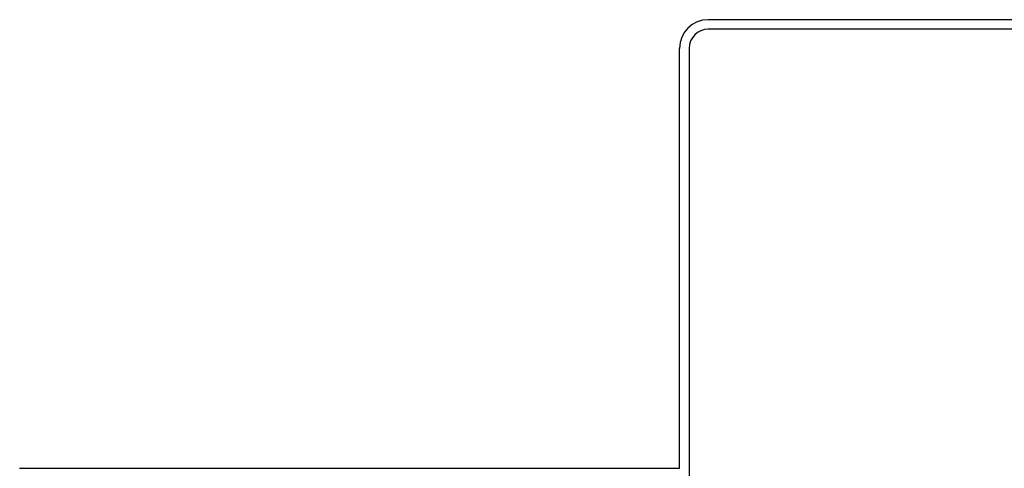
# Model space of a CAD drawing. Header units: millimetres. Extents: x -9020 to -2602, y 1105 to 6065.
# Tile 50 of 80: x -6591 to -6488, y 3304 to 3351. Entities that reach past the tile are written whole.
import ezdxf

# ---------------------------------------------------------------- set-up
doc = ezdxf.new("R2010")
doc.units = ezdxf.units.MM
doc.header["$LTSCALE"] = 65.395
doc.layers.get('0').update_dxf_attribs({"linetype": 'CONTINUOUS'})

msp = doc.modelspace()

# ---------------------------------------------------------------- linework, layer by layer
at = {"color": 7, "linetype": 'Continuous'}
for p, q in [((-6272.03, 3350.95), (-6519.03, 3350.95)), ((-6272.03, 3349.95), (-6519.03, 3349.95)), ((-6522.03, 3304.01), (-6522.03, 3347.95)), ((-6521.03, 3347.95), (-6521.03, 3035.25)), ((-6591.03, 3304.01), (-6522.03, 3304.01))]:
    msp.add_line(p, q, dxfattribs=at)
for radius in [3, 2]:
    msp.add_arc((-6519.03, 3347.95), radius, 90, 180, dxfattribs=at)

doc.saveas('drawing.dxf')
